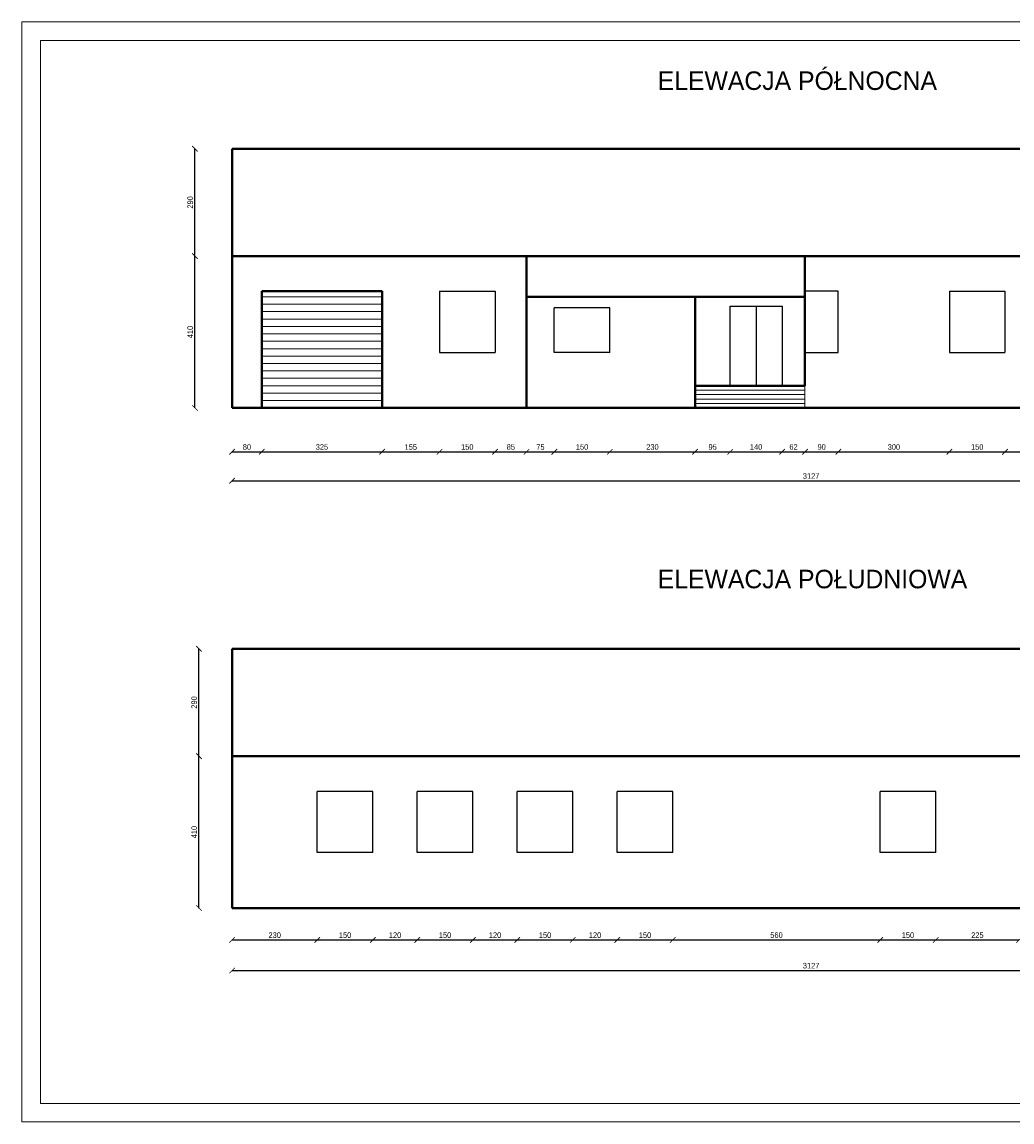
# Model space of a CAD drawing. Header units: millimetres. Extents: x 0 to 152651, y 46550 to 81081.
# Tile 1 of 109: x 91275 to 93948, y 49152 to 52122. Entities that reach past the tile are written whole.
import ezdxf

# ---------------------------------------------------------------- set-up
doc = ezdxf.new("R2010")
doc.units = ezdxf.units.MM
for name, color, linetype, lineweight in [('cienka', 3, 'Continuous', 18), ('gruba', 1, 'Continuous', 40), ('wymiary', 252, 'Continuous', 15), ('średnia', 2, 'Continuous', 25)]:
    doc.layers.add(name, color=color, linetype=linetype, lineweight=lineweight)
doc.styles.get("Standard").update_dxf_attribs({"font": 'GOTHIC.TTF'})
doc.dimstyles.new('secemin', dxfattribs={"dimtxt": 15, "dimasz": 15, "dimexe": 1.25, "dimexo": 0.625, "dimgap": 5, "dimtad": 1, "dimdec": 0, "dimtxsty": 'Standard', "dimblk": 'ARCHTICK', "dimcen": 0, "dimse1": 1, "dimse2": 1, "dimclrt": 256, "dimadec": 0, "dimazin": 0, "dimtfac": 1, "dimtdec": 0, "dimtmove": 0, "dimatfit": 3, "dimfxl": 1, "dimtfillclr": 250, "dimarcsym": 1})

# ---------------------------------------------------------------- blocks, each defined once
blk = doc.blocks.new('_ArchTick')
at = {"color": 0, "linetype": 'ByBlock', "const_width": 0.15}
blk.add_lwpolyline([(-0.5, -0.5), (0.5, 0.5)], dxfattribs=at)
blk = doc.blocks.new('*D708')
at = {"layer": 'Defpoints', "color": 0, "transparency": 16777216}
for p in [(91842, 51079.5), (91922, 51079.5), (91922, 50961.2)]:
    blk.add_point(p, dxfattribs=at)
at = {"layer": 'wymiary', "color": 0, "lineweight": -2, "transparency": 16777216}
blk.add_line((91842, 50961.2), (91922, 50961.2), dxfattribs=at)
at = {"layer": 'wymiary', "color": 0, "lineweight": -2, "transparency": 16777216, "xscale": 15, "yscale": 15, "zscale": 15, "rotation": 180}
blk.add_blockref('_ArchTick', (91842, 50961.2), dxfattribs=at)
at = {"layer": 'wymiary', "color": 0, "lineweight": -2, "transparency": 16777216, "xscale": 15, "yscale": 15, "zscale": 15}
blk.add_blockref('_ArchTick', (91922, 50961.2), dxfattribs=at)
at = {"layer": 'wymiary', "transparency": 16777216, "insert": (91882, 50974.1), "char_height": 15, "attachment_point": 5}
blk.add_mtext('80', dxfattribs=at)
blk = doc.blocks.new('*D709')
at = {"layer": 'Defpoints', "color": 0, "transparency": 16777216}
for p in [(91922, 51079.5), (92247, 51079.5), (92247, 50961.2)]:
    blk.add_point(p, dxfattribs=at)
at = {"layer": 'wymiary', "color": 0, "lineweight": -2, "transparency": 16777216}
blk.add_line((91922, 50961.2), (92247, 50961.2), dxfattribs=at)
at = {"layer": 'wymiary', "color": 0, "lineweight": -2, "transparency": 16777216, "xscale": 15, "yscale": 15, "zscale": 15, "rotation": 180}
blk.add_blockref('_ArchTick', (91922, 50961.2), dxfattribs=at)
at = {"layer": 'wymiary', "color": 0, "lineweight": -2, "transparency": 16777216, "xscale": 15, "yscale": 15, "zscale": 15}
blk.add_blockref('_ArchTick', (92247, 50961.2), dxfattribs=at)
at = {"layer": 'wymiary', "transparency": 16777216, "insert": (92084.5, 50974.1), "char_height": 15, "attachment_point": 5}
blk.add_mtext('325', dxfattribs=at)
blk = doc.blocks.new('*D710')
at = {"layer": 'Defpoints', "color": 0, "transparency": 16777216}
for p in [(92402, 51229.5), (92247, 51079.5), (92402, 50961.2)]:
    blk.add_point(p, dxfattribs=at)
at = {"layer": 'wymiary', "color": 0, "lineweight": -2, "transparency": 16777216}
blk.add_line((92247, 50961.2), (92402, 50961.2), dxfattribs=at)
at = {"layer": 'wymiary', "color": 0, "lineweight": -2, "transparency": 16777216, "xscale": 15, "yscale": 15, "zscale": 15, "rotation": 180}
blk.add_blockref('_ArchTick', (92247, 50961.2), dxfattribs=at)
at = {"layer": 'wymiary', "color": 0, "lineweight": -2, "transparency": 16777216, "xscale": 15, "yscale": 15, "zscale": 15}
blk.add_blockref('_ArchTick', (92402, 50961.2), dxfattribs=at)
at = {"layer": 'wymiary', "transparency": 16777216, "insert": (92324.5, 50973.9), "char_height": 15, "attachment_point": 5}
blk.add_mtext('155', dxfattribs=at)
blk = doc.blocks.new('*D711')
at = {"layer": 'Defpoints', "color": 0, "transparency": 16777216}
for p in [(92402, 51229.5), (92552, 51229.5), (92552, 50961.2)]:
    blk.add_point(p, dxfattribs=at)
at = {"layer": 'wymiary', "color": 0, "lineweight": -2, "transparency": 16777216}
blk.add_line((92402, 50961.2), (92552, 50961.2), dxfattribs=at)
at = {"layer": 'wymiary', "color": 0, "lineweight": -2, "transparency": 16777216, "xscale": 15, "yscale": 15, "zscale": 15, "rotation": 180}
blk.add_blockref('_ArchTick', (92402, 50961.2), dxfattribs=at)
at = {"layer": 'wymiary', "color": 0, "lineweight": -2, "transparency": 16777216, "xscale": 15, "yscale": 15, "zscale": 15}
blk.add_blockref('_ArchTick', (92552, 50961.2), dxfattribs=at)
at = {"layer": 'wymiary', "transparency": 16777216, "insert": (92477, 50974.1), "char_height": 15, "attachment_point": 5}
blk.add_mtext('150', dxfattribs=at)
blk = doc.blocks.new('*D712')
at = {"layer": 'Defpoints', "color": 0, "transparency": 16777216}
for p in [(92552, 51229.5), (92637, 51079.5), (92637, 50961.2)]:
    blk.add_point(p, dxfattribs=at)
at = {"layer": 'wymiary', "color": 0, "lineweight": -2, "transparency": 16777216}
blk.add_line((92552, 50961.2), (92637, 50961.2), dxfattribs=at)
at = {"layer": 'wymiary', "color": 0, "lineweight": -2, "transparency": 16777216, "xscale": 15, "yscale": 15, "zscale": 15, "rotation": 180}
blk.add_blockref('_ArchTick', (92552, 50961.2), dxfattribs=at)
at = {"layer": 'wymiary', "color": 0, "lineweight": -2, "transparency": 16777216, "xscale": 15, "yscale": 15, "zscale": 15}
blk.add_blockref('_ArchTick', (92637, 50961.2), dxfattribs=at)
at = {"layer": 'wymiary', "transparency": 16777216, "insert": (92594.5, 50974.1), "char_height": 15, "attachment_point": 5}
blk.add_mtext('85', dxfattribs=at)
blk = doc.blocks.new('*D713')
at = {"layer": 'Defpoints', "color": 0, "transparency": 16777216}
for p in [(92712, 51229.5), (92637, 51079.5), (92712, 50961.2)]:
    blk.add_point(p, dxfattribs=at)
at = {"layer": 'wymiary', "color": 0, "lineweight": -2, "transparency": 16777216}
blk.add_line((92637, 50961.2), (92712, 50961.2), dxfattribs=at)
at = {"layer": 'wymiary', "color": 0, "lineweight": -2, "transparency": 16777216, "xscale": 15, "yscale": 15, "zscale": 15, "rotation": 180}
blk.add_blockref('_ArchTick', (92637, 50961.2), dxfattribs=at)
at = {"layer": 'wymiary', "color": 0, "lineweight": -2, "transparency": 16777216, "xscale": 15, "yscale": 15, "zscale": 15}
blk.add_blockref('_ArchTick', (92712, 50961.2), dxfattribs=at)
at = {"layer": 'wymiary', "transparency": 16777216, "insert": (92674.5, 50973.9), "char_height": 15, "attachment_point": 5}
blk.add_mtext('75', dxfattribs=at)
blk = doc.blocks.new('*D714')
at = {"layer": 'Defpoints', "color": 0, "transparency": 16777216}
for p in [(92712, 51229.5), (92862, 51229.5), (92862, 50961.2)]:
    blk.add_point(p, dxfattribs=at)
at = {"layer": 'wymiary', "color": 0, "lineweight": -2, "transparency": 16777216}
blk.add_line((92712, 50961.2), (92862, 50961.2), dxfattribs=at)
at = {"layer": 'wymiary', "color": 0, "lineweight": -2, "transparency": 16777216, "xscale": 15, "yscale": 15, "zscale": 15, "rotation": 180}
blk.add_blockref('_ArchTick', (92712, 50961.2), dxfattribs=at)
at = {"layer": 'wymiary', "color": 0, "lineweight": -2, "transparency": 16777216, "xscale": 15, "yscale": 15, "zscale": 15}
blk.add_blockref('_ArchTick', (92862, 50961.2), dxfattribs=at)
at = {"layer": 'wymiary', "transparency": 16777216, "insert": (92787, 50974.1), "char_height": 15, "attachment_point": 5}
blk.add_mtext('150', dxfattribs=at)
blk = doc.blocks.new('*D715')
at = {"layer": 'Defpoints', "color": 0, "transparency": 16777216}
for p in [(92862, 51229.5), (93092, 51139.5), (93092, 50961.2)]:
    blk.add_point(p, dxfattribs=at)
at = {"layer": 'wymiary', "color": 0, "lineweight": -2, "transparency": 16777216}
blk.add_line((92862, 50961.2), (93092, 50961.2), dxfattribs=at)
at = {"layer": 'wymiary', "color": 0, "lineweight": -2, "transparency": 16777216, "xscale": 15, "yscale": 15, "zscale": 15, "rotation": 180}
blk.add_blockref('_ArchTick', (92862, 50961.2), dxfattribs=at)
at = {"layer": 'wymiary', "color": 0, "lineweight": -2, "transparency": 16777216, "xscale": 15, "yscale": 15, "zscale": 15}
blk.add_blockref('_ArchTick', (93092, 50961.2), dxfattribs=at)
at = {"layer": 'wymiary', "transparency": 16777216, "insert": (92977, 50974.1), "char_height": 15, "attachment_point": 5}
blk.add_mtext('230', dxfattribs=at)
blk = doc.blocks.new('*D716')
at = {"layer": 'Defpoints', "color": 0, "transparency": 16777216}
for p in [(93092, 51139.5), (93187, 51139.5), (93187, 50961.2)]:
    blk.add_point(p, dxfattribs=at)
at = {"layer": 'wymiary', "color": 0, "lineweight": -2, "transparency": 16777216}
blk.add_line((93092, 50961.2), (93187, 50961.2), dxfattribs=at)
at = {"layer": 'wymiary', "color": 0, "lineweight": -2, "transparency": 16777216, "xscale": 15, "yscale": 15, "zscale": 15, "rotation": 180}
blk.add_blockref('_ArchTick', (93092, 50961.2), dxfattribs=at)
at = {"layer": 'wymiary', "color": 0, "lineweight": -2, "transparency": 16777216, "xscale": 15, "yscale": 15, "zscale": 15}
blk.add_blockref('_ArchTick', (93187, 50961.2), dxfattribs=at)
at = {"layer": 'wymiary', "transparency": 16777216, "insert": (93139.5, 50974.1), "char_height": 15, "attachment_point": 5}
blk.add_mtext('95', dxfattribs=at)
blk = doc.blocks.new('*D717')
at = {"layer": 'Defpoints', "color": 0, "transparency": 16777216}
for p in [(93187, 51139.5), (93327, 51139.5), (93327, 50961.2)]:
    blk.add_point(p, dxfattribs=at)
at = {"layer": 'wymiary', "color": 0, "lineweight": -2, "transparency": 16777216}
blk.add_line((93187, 50961.2), (93327, 50961.2), dxfattribs=at)
at = {"layer": 'wymiary', "color": 0, "lineweight": -2, "transparency": 16777216, "xscale": 15, "yscale": 15, "zscale": 15, "rotation": 180}
blk.add_blockref('_ArchTick', (93187, 50961.2), dxfattribs=at)
at = {"layer": 'wymiary', "color": 0, "lineweight": -2, "transparency": 16777216, "xscale": 15, "yscale": 15, "zscale": 15}
blk.add_blockref('_ArchTick', (93327, 50961.2), dxfattribs=at)
at = {"layer": 'wymiary', "transparency": 16777216, "insert": (93257, 50974.1), "char_height": 15, "attachment_point": 5}
blk.add_mtext('140', dxfattribs=at)
blk = doc.blocks.new('*D718')
at = {"layer": 'Defpoints', "color": 0, "transparency": 16777216}
for p in [(93327, 51139.5), (93389, 51079.5), (93389, 50961.2)]:
    blk.add_point(p, dxfattribs=at)
at = {"layer": 'wymiary', "color": 0, "lineweight": -2, "transparency": 16777216}
blk.add_line((93327, 50961.2), (93389, 50961.2), dxfattribs=at)
at = {"layer": 'wymiary', "color": 0, "lineweight": -2, "transparency": 16777216, "xscale": 15, "yscale": 15, "zscale": 15, "rotation": 180}
blk.add_blockref('_ArchTick', (93327, 50961.2), dxfattribs=at)
at = {"layer": 'wymiary', "color": 0, "lineweight": -2, "transparency": 16777216, "xscale": 15, "yscale": 15, "zscale": 15}
blk.add_blockref('_ArchTick', (93389, 50961.2), dxfattribs=at)
at = {"layer": 'wymiary', "transparency": 16777216, "insert": (93358, 50974.1), "char_height": 15, "attachment_point": 5}
blk.add_mtext('62', dxfattribs=at)
blk = doc.blocks.new('*D719')
at = {"layer": 'Defpoints', "color": 0, "transparency": 16777216}
for p in [(93479, 51229.5), (93389, 51079.5), (93479, 50961.2)]:
    blk.add_point(p, dxfattribs=at)
at = {"layer": 'wymiary', "color": 0, "lineweight": -2, "transparency": 16777216}
blk.add_line((93389, 50961.2), (93479, 50961.2), dxfattribs=at)
at = {"layer": 'wymiary', "color": 0, "lineweight": -2, "transparency": 16777216, "xscale": 15, "yscale": 15, "zscale": 15, "rotation": 180}
blk.add_blockref('_ArchTick', (93389, 50961.2), dxfattribs=at)
at = {"layer": 'wymiary', "color": 0, "lineweight": -2, "transparency": 16777216, "xscale": 15, "yscale": 15, "zscale": 15}
blk.add_blockref('_ArchTick', (93479, 50961.2), dxfattribs=at)
at = {"layer": 'wymiary', "transparency": 16777216, "insert": (93434, 50974.1), "char_height": 15, "attachment_point": 5}
blk.add_mtext('90', dxfattribs=at)
blk = doc.blocks.new('*D720')
at = {"layer": 'Defpoints', "color": 0, "transparency": 16777216}
for p in [(93479, 51229.5), (93779, 51229.5), (93779, 50961.2)]:
    blk.add_point(p, dxfattribs=at)
at = {"layer": 'wymiary', "color": 0, "lineweight": -2, "transparency": 16777216}
blk.add_line((93479, 50961.2), (93779, 50961.2), dxfattribs=at)
at = {"layer": 'wymiary', "color": 0, "lineweight": -2, "transparency": 16777216, "xscale": 15, "yscale": 15, "zscale": 15, "rotation": 180}
blk.add_blockref('_ArchTick', (93479, 50961.2), dxfattribs=at)
at = {"layer": 'wymiary', "color": 0, "lineweight": -2, "transparency": 16777216, "xscale": 15, "yscale": 15, "zscale": 15}
blk.add_blockref('_ArchTick', (93779, 50961.2), dxfattribs=at)
at = {"layer": 'wymiary', "transparency": 16777216, "insert": (93629, 50974.1), "char_height": 15, "attachment_point": 5}
blk.add_mtext('300', dxfattribs=at)
blk = doc.blocks.new('*D721')
at = {"layer": 'Defpoints', "color": 0, "transparency": 16777216}
for p in [(93779, 51229.5), (93929, 51229.5), (93929, 50961.2)]:
    blk.add_point(p, dxfattribs=at)
at = {"layer": 'wymiary', "color": 0, "lineweight": -2, "transparency": 16777216}
blk.add_line((93779, 50961.2), (93929, 50961.2), dxfattribs=at)
at = {"layer": 'wymiary', "color": 0, "lineweight": -2, "transparency": 16777216, "xscale": 15, "yscale": 15, "zscale": 15, "rotation": 180}
blk.add_blockref('_ArchTick', (93779, 50961.2), dxfattribs=at)
at = {"layer": 'wymiary', "color": 0, "lineweight": -2, "transparency": 16777216, "xscale": 15, "yscale": 15, "zscale": 15}
blk.add_blockref('_ArchTick', (93929, 50961.2), dxfattribs=at)
at = {"layer": 'wymiary', "transparency": 16777216, "insert": (93854, 50974.1), "char_height": 15, "attachment_point": 5}
blk.add_mtext('150', dxfattribs=at)
blk = doc.blocks.new('*D722')
at = {"layer": 'Defpoints', "color": 0, "transparency": 16777216}
for p in [(93929, 51229.5), (94049, 51229.5), (94049, 50961.2)]:
    blk.add_point(p, dxfattribs=at)
at = {"layer": 'wymiary', "color": 0, "lineweight": -2, "transparency": 16777216}
blk.add_line((93929, 50961.2), (94049, 50961.2), dxfattribs=at)
at = {"layer": 'wymiary', "color": 0, "lineweight": -2, "transparency": 16777216, "xscale": 15, "yscale": 15, "zscale": 15, "rotation": 180}
blk.add_blockref('_ArchTick', (93929, 50961.2), dxfattribs=at)
at = {"layer": 'wymiary', "color": 0, "lineweight": -2, "transparency": 16777216, "xscale": 15, "yscale": 15, "zscale": 15}
blk.add_blockref('_ArchTick', (94049, 50961.2), dxfattribs=at)
at = {"layer": 'wymiary', "transparency": 16777216, "insert": (93989, 50974.1), "char_height": 15, "attachment_point": 5}
blk.add_mtext('120', dxfattribs=at)
blk = doc.blocks.new('*D729')
at = {"layer": 'Defpoints', "color": 0, "transparency": 16777216}
for p in [(91741.6, 51489.5), (91842, 51489.5), (91842, 51079.5)]:
    blk.add_point(p, dxfattribs=at)
at = {"layer": 'wymiary', "color": 0, "lineweight": -2, "transparency": 16777216}
blk.add_line((91741.6, 51079.5), (91741.6, 51489.5), dxfattribs=at)
at = {"layer": 'wymiary', "color": 0, "lineweight": -2, "transparency": 16777216, "xscale": 15, "yscale": 15, "zscale": 15}
for p, rotation in [((91741.6, 51489.5), 90), ((91741.6, 51079.5), 270)]:
    blk.add_blockref('_ArchTick', p, dxfattribs=dict(at, rotation=rotation))
at = {"layer": 'wymiary', "transparency": 16777216, "insert": (91728.7, 51284.5), "char_height": 15, "attachment_point": 5, "rotation": 90}
blk.add_mtext('410', dxfattribs=at)
blk = doc.blocks.new('*D730')
at = {"layer": 'Defpoints', "color": 0, "transparency": 16777216}
for p in [(91741.6, 51779.5), (91842, 51779.5), (91842, 51489.5)]:
    blk.add_point(p, dxfattribs=at)
at = {"layer": 'wymiary', "color": 0, "lineweight": -2, "transparency": 16777216}
blk.add_line((91741.6, 51489.5), (91741.6, 51779.5), dxfattribs=at)
at = {"layer": 'wymiary', "color": 0, "lineweight": -2, "transparency": 16777216, "xscale": 15, "yscale": 15, "zscale": 15}
for p, rotation in [((91741.6, 51779.5), 90), ((91741.6, 51489.5), 270)]:
    blk.add_blockref('_ArchTick', p, dxfattribs=dict(at, rotation=rotation))
at = {"layer": 'wymiary', "transparency": 16777216, "insert": (91728.7, 51634.5), "char_height": 15, "attachment_point": 5, "rotation": 90}
blk.add_mtext('290', dxfattribs=at)
blk = doc.blocks.new('*D731')
at = {"layer": 'Defpoints', "color": 0, "transparency": 16777216}
for p in [(92072, 49879.3), (91842, 49729.3), (92072, 49643.2)]:
    blk.add_point(p, dxfattribs=at)
at = {"layer": 'wymiary', "color": 0, "lineweight": -2, "transparency": 16777216}
blk.add_line((91842, 49643.2), (92072, 49643.2), dxfattribs=at)
at = {"layer": 'wymiary', "color": 0, "lineweight": -2, "transparency": 16777216, "xscale": 15, "yscale": 15, "zscale": 15, "rotation": 180}
blk.add_blockref('_ArchTick', (91842, 49643.2), dxfattribs=at)
at = {"layer": 'wymiary', "color": 0, "lineweight": -2, "transparency": 16777216, "xscale": 15, "yscale": 15, "zscale": 15}
blk.add_blockref('_ArchTick', (92072, 49643.2), dxfattribs=at)
at = {"layer": 'wymiary', "transparency": 16777216, "insert": (91957, 49656), "char_height": 15, "attachment_point": 5}
blk.add_mtext('230', dxfattribs=at)
blk = doc.blocks.new('*D732')
at = {"layer": 'Defpoints', "color": 0, "transparency": 16777216}
for p in [(92072, 49879.3), (92222, 49879.3), (92222, 49643.2)]:
    blk.add_point(p, dxfattribs=at)
at = {"layer": 'wymiary', "color": 0, "lineweight": -2, "transparency": 16777216}
blk.add_line((92072, 49643.2), (92222, 49643.2), dxfattribs=at)
at = {"layer": 'wymiary', "color": 0, "lineweight": -2, "transparency": 16777216, "xscale": 15, "yscale": 15, "zscale": 15, "rotation": 180}
blk.add_blockref('_ArchTick', (92072, 49643.2), dxfattribs=at)
at = {"layer": 'wymiary', "color": 0, "lineweight": -2, "transparency": 16777216, "xscale": 15, "yscale": 15, "zscale": 15}
blk.add_blockref('_ArchTick', (92222, 49643.2), dxfattribs=at)
at = {"layer": 'wymiary', "transparency": 16777216, "insert": (92147, 49656), "char_height": 15, "attachment_point": 5}
blk.add_mtext('150', dxfattribs=at)
blk = doc.blocks.new('*D733')
at = {"layer": 'Defpoints', "color": 0, "transparency": 16777216}
for p in [(92222, 49879.3), (92342, 49879.3), (92342, 49643.2)]:
    blk.add_point(p, dxfattribs=at)
at = {"layer": 'wymiary', "color": 0, "lineweight": -2, "transparency": 16777216}
blk.add_line((92222, 49643.2), (92342, 49643.2), dxfattribs=at)
at = {"layer": 'wymiary', "color": 0, "lineweight": -2, "transparency": 16777216, "xscale": 15, "yscale": 15, "zscale": 15, "rotation": 180}
blk.add_blockref('_ArchTick', (92222, 49643.2), dxfattribs=at)
at = {"layer": 'wymiary', "color": 0, "lineweight": -2, "transparency": 16777216, "xscale": 15, "yscale": 15, "zscale": 15}
blk.add_blockref('_ArchTick', (92342, 49643.2), dxfattribs=at)
at = {"layer": 'wymiary', "transparency": 16777216, "insert": (92282, 49656), "char_height": 15, "attachment_point": 5}
blk.add_mtext('120', dxfattribs=at)
blk = doc.blocks.new('*D734')
at = {"layer": 'Defpoints', "color": 0, "transparency": 16777216}
for p in [(92342, 49879.3), (92492, 49879.3), (92492, 49643.2)]:
    blk.add_point(p, dxfattribs=at)
at = {"layer": 'wymiary', "color": 0, "lineweight": -2, "transparency": 16777216}
blk.add_line((92342, 49643.2), (92492, 49643.2), dxfattribs=at)
at = {"layer": 'wymiary', "color": 0, "lineweight": -2, "transparency": 16777216, "xscale": 15, "yscale": 15, "zscale": 15, "rotation": 180}
blk.add_blockref('_ArchTick', (92342, 49643.2), dxfattribs=at)
at = {"layer": 'wymiary', "color": 0, "lineweight": -2, "transparency": 16777216, "xscale": 15, "yscale": 15, "zscale": 15}
blk.add_blockref('_ArchTick', (92492, 49643.2), dxfattribs=at)
at = {"layer": 'wymiary', "transparency": 16777216, "insert": (92417, 49656), "char_height": 15, "attachment_point": 5}
blk.add_mtext('150', dxfattribs=at)
blk = doc.blocks.new('*D735')
at = {"layer": 'Defpoints', "color": 0, "transparency": 16777216}
for p in [(92492, 49879.3), (92612, 49879.3), (92612, 49643.2)]:
    blk.add_point(p, dxfattribs=at)
at = {"layer": 'wymiary', "color": 0, "lineweight": -2, "transparency": 16777216}
blk.add_line((92492, 49643.2), (92612, 49643.2), dxfattribs=at)
at = {"layer": 'wymiary', "color": 0, "lineweight": -2, "transparency": 16777216, "xscale": 15, "yscale": 15, "zscale": 15, "rotation": 180}
blk.add_blockref('_ArchTick', (92492, 49643.2), dxfattribs=at)
at = {"layer": 'wymiary', "color": 0, "lineweight": -2, "transparency": 16777216, "xscale": 15, "yscale": 15, "zscale": 15}
blk.add_blockref('_ArchTick', (92612, 49643.2), dxfattribs=at)
at = {"layer": 'wymiary', "transparency": 16777216, "insert": (92552, 49656), "char_height": 15, "attachment_point": 5}
blk.add_mtext('120', dxfattribs=at)
blk = doc.blocks.new('*D736')
at = {"layer": 'Defpoints', "color": 0, "transparency": 16777216}
for p in [(92612, 49879.3), (92762, 49879.3), (92762, 49643.2)]:
    blk.add_point(p, dxfattribs=at)
at = {"layer": 'wymiary', "color": 0, "lineweight": -2, "transparency": 16777216}
blk.add_line((92612, 49643.2), (92762, 49643.2), dxfattribs=at)
at = {"layer": 'wymiary', "color": 0, "lineweight": -2, "transparency": 16777216, "xscale": 15, "yscale": 15, "zscale": 15, "rotation": 180}
blk.add_blockref('_ArchTick', (92612, 49643.2), dxfattribs=at)
at = {"layer": 'wymiary', "color": 0, "lineweight": -2, "transparency": 16777216, "xscale": 15, "yscale": 15, "zscale": 15}
blk.add_blockref('_ArchTick', (92762, 49643.2), dxfattribs=at)
at = {"layer": 'wymiary', "transparency": 16777216, "insert": (92687, 49656), "char_height": 15, "attachment_point": 5}
blk.add_mtext('150', dxfattribs=at)
blk = doc.blocks.new('*D737')
at = {"layer": 'Defpoints', "color": 0, "transparency": 16777216}
for p in [(92762, 49879.3), (92882, 49879.3), (92882, 49643.2)]:
    blk.add_point(p, dxfattribs=at)
at = {"layer": 'wymiary', "color": 0, "lineweight": -2, "transparency": 16777216}
blk.add_line((92762, 49643.2), (92882, 49643.2), dxfattribs=at)
at = {"layer": 'wymiary', "color": 0, "lineweight": -2, "transparency": 16777216, "xscale": 15, "yscale": 15, "zscale": 15, "rotation": 180}
blk.add_blockref('_ArchTick', (92762, 49643.2), dxfattribs=at)
at = {"layer": 'wymiary', "color": 0, "lineweight": -2, "transparency": 16777216, "xscale": 15, "yscale": 15, "zscale": 15}
blk.add_blockref('_ArchTick', (92882, 49643.2), dxfattribs=at)
at = {"layer": 'wymiary', "transparency": 16777216, "insert": (92822, 49656), "char_height": 15, "attachment_point": 5}
blk.add_mtext('120', dxfattribs=at)
blk = doc.blocks.new('*D738')
at = {"layer": 'Defpoints', "color": 0, "transparency": 16777216}
for p in [(92882, 49879.3), (93032, 49879.3), (93032, 49643.2)]:
    blk.add_point(p, dxfattribs=at)
at = {"layer": 'wymiary', "color": 0, "lineweight": -2, "transparency": 16777216}
blk.add_line((92882, 49643.2), (93032, 49643.2), dxfattribs=at)
at = {"layer": 'wymiary', "color": 0, "lineweight": -2, "transparency": 16777216, "xscale": 15, "yscale": 15, "zscale": 15, "rotation": 180}
blk.add_blockref('_ArchTick', (92882, 49643.2), dxfattribs=at)
at = {"layer": 'wymiary', "color": 0, "lineweight": -2, "transparency": 16777216, "xscale": 15, "yscale": 15, "zscale": 15}
blk.add_blockref('_ArchTick', (93032, 49643.2), dxfattribs=at)
at = {"layer": 'wymiary', "transparency": 16777216, "insert": (92957, 49656), "char_height": 15, "attachment_point": 5}
blk.add_mtext('150', dxfattribs=at)
blk = doc.blocks.new('*D739')
at = {"layer": 'Defpoints', "color": 0, "transparency": 16777216}
for p in [(93032, 49879.3), (93592, 49879.3), (93592, 49643.2)]:
    blk.add_point(p, dxfattribs=at)
at = {"layer": 'wymiary', "color": 0, "lineweight": -2, "transparency": 16777216}
blk.add_line((93032, 49643.2), (93592, 49643.2), dxfattribs=at)
at = {"layer": 'wymiary', "color": 0, "lineweight": -2, "transparency": 16777216, "xscale": 15, "yscale": 15, "zscale": 15, "rotation": 180}
blk.add_blockref('_ArchTick', (93032, 49643.2), dxfattribs=at)
at = {"layer": 'wymiary', "color": 0, "lineweight": -2, "transparency": 16777216, "xscale": 15, "yscale": 15, "zscale": 15}
blk.add_blockref('_ArchTick', (93592, 49643.2), dxfattribs=at)
at = {"layer": 'wymiary', "transparency": 16777216, "insert": (93312, 49656), "char_height": 15, "attachment_point": 5}
blk.add_mtext('560', dxfattribs=at)
blk = doc.blocks.new('*D740')
at = {"layer": 'Defpoints', "color": 0, "transparency": 16777216}
for p in [(93592, 49879.3), (93742, 49879.3), (93742, 49643.2)]:
    blk.add_point(p, dxfattribs=at)
at = {"layer": 'wymiary', "color": 0, "lineweight": -2, "transparency": 16777216}
blk.add_line((93592, 49643.2), (93742, 49643.2), dxfattribs=at)
at = {"layer": 'wymiary', "color": 0, "lineweight": -2, "transparency": 16777216, "xscale": 15, "yscale": 15, "zscale": 15, "rotation": 180}
blk.add_blockref('_ArchTick', (93592, 49643.2), dxfattribs=at)
at = {"layer": 'wymiary', "color": 0, "lineweight": -2, "transparency": 16777216, "xscale": 15, "yscale": 15, "zscale": 15}
blk.add_blockref('_ArchTick', (93742, 49643.2), dxfattribs=at)
at = {"layer": 'wymiary', "transparency": 16777216, "insert": (93667, 49656), "char_height": 15, "attachment_point": 5}
blk.add_mtext('150', dxfattribs=at)
blk = doc.blocks.new('*D741')
at = {"layer": 'Defpoints', "color": 0, "transparency": 16777216}
for p in [(93742, 49879.3), (93967, 49879.3), (93967, 49643.2)]:
    blk.add_point(p, dxfattribs=at)
at = {"layer": 'wymiary', "color": 0, "lineweight": -2, "transparency": 16777216}
blk.add_line((93742, 49643.2), (93967, 49643.2), dxfattribs=at)
at = {"layer": 'wymiary', "color": 0, "lineweight": -2, "transparency": 16777216, "xscale": 15, "yscale": 15, "zscale": 15, "rotation": 180}
blk.add_blockref('_ArchTick', (93742, 49643.2), dxfattribs=at)
at = {"layer": 'wymiary', "color": 0, "lineweight": -2, "transparency": 16777216, "xscale": 15, "yscale": 15, "zscale": 15}
blk.add_blockref('_ArchTick', (93967, 49643.2), dxfattribs=at)
at = {"layer": 'wymiary', "transparency": 16777216, "insert": (93854.5, 49656), "char_height": 15, "attachment_point": 5}
blk.add_mtext('225', dxfattribs=at)
blk = doc.blocks.new('*D746')
at = {"layer": 'Defpoints', "color": 0, "transparency": 16777216}
for p in [(91842, 51079.5), (94969, 51079.5), (94969, 50882.9)]:
    blk.add_point(p, dxfattribs=at)
at = {"layer": 'wymiary', "color": 0, "lineweight": -2, "transparency": 16777216}
blk.add_line((91842, 50882.9), (94969, 50882.9), dxfattribs=at)
at = {"layer": 'wymiary', "color": 0, "lineweight": -2, "transparency": 16777216, "xscale": 15, "yscale": 15, "zscale": 15, "rotation": 180}
blk.add_blockref('_ArchTick', (91842, 50882.9), dxfattribs=at)
at = {"layer": 'wymiary', "color": 0, "lineweight": -2, "transparency": 16777216, "xscale": 15, "yscale": 15, "zscale": 15}
blk.add_blockref('_ArchTick', (94969, 50882.9), dxfattribs=at)
at = {"layer": 'wymiary', "transparency": 16777216, "insert": (93405.5, 50895.7), "char_height": 15, "attachment_point": 5}
blk.add_mtext('3127', dxfattribs=at)
blk = doc.blocks.new('*D747')
at = {"layer": 'Defpoints', "color": 0, "transparency": 16777216}
for p in [(91842, 49729.3), (94969, 49729.3), (94969, 49560.7)]:
    blk.add_point(p, dxfattribs=at)
at = {"layer": 'wymiary', "color": 0, "lineweight": -2, "transparency": 16777216}
blk.add_line((91842, 49560.7), (94969, 49560.7), dxfattribs=at)
at = {"layer": 'wymiary', "color": 0, "lineweight": -2, "transparency": 16777216, "xscale": 15, "yscale": 15, "zscale": 15, "rotation": 180}
blk.add_blockref('_ArchTick', (91842, 49560.7), dxfattribs=at)
at = {"layer": 'wymiary', "color": 0, "lineweight": -2, "transparency": 16777216, "xscale": 15, "yscale": 15, "zscale": 15}
blk.add_blockref('_ArchTick', (94969, 49560.7), dxfattribs=at)
at = {"layer": 'wymiary', "transparency": 16777216, "insert": (93405.5, 49573.6), "char_height": 15, "attachment_point": 5}
blk.add_mtext('3127', dxfattribs=at)
blk = doc.blocks.new('*D748')
at = {"layer": 'Defpoints', "color": 0, "transparency": 16777216}
for p in [(91752.5, 50139.3), (91842, 50139.3), (91842, 49729.3)]:
    blk.add_point(p, dxfattribs=at)
at = {"layer": 'wymiary', "color": 0, "lineweight": -2, "transparency": 16777216}
blk.add_line((91752.5, 49729.3), (91752.5, 50139.3), dxfattribs=at)
at = {"layer": 'wymiary', "color": 0, "lineweight": -2, "transparency": 16777216, "xscale": 15, "yscale": 15, "zscale": 15}
for p, rotation in [((91752.5, 50139.3), 90), ((91752.5, 49729.3), 270)]:
    blk.add_blockref('_ArchTick', p, dxfattribs=dict(at, rotation=rotation))
at = {"layer": 'wymiary', "transparency": 16777216, "insert": (91739.6, 49934.3), "char_height": 15, "attachment_point": 5, "rotation": 90}
blk.add_mtext('410', dxfattribs=at)
blk = doc.blocks.new('*D749')
at = {"layer": 'Defpoints', "color": 0, "transparency": 16777216}
for p in [(91752.5, 50429.3), (91842, 50429.3), (91842, 50139.3)]:
    blk.add_point(p, dxfattribs=at)
at = {"layer": 'wymiary', "color": 0, "lineweight": -2, "transparency": 16777216}
blk.add_line((91752.5, 50139.3), (91752.5, 50429.3), dxfattribs=at)
at = {"layer": 'wymiary', "color": 0, "lineweight": -2, "transparency": 16777216, "xscale": 15, "yscale": 15, "zscale": 15}
for p, rotation in [((91752.5, 50429.3), 90), ((91752.5, 50139.3), 270)]:
    blk.add_blockref('_ArchTick', p, dxfattribs=dict(at, rotation=rotation))
at = {"layer": 'wymiary', "transparency": 16777216, "insert": (91739.6, 50284.3), "char_height": 15, "attachment_point": 5, "rotation": 90}
blk.add_mtext('290', dxfattribs=at)

msp = doc.modelspace()

# ---------------------------------------------------------------- linework, layer by layer
at = {"layer": 'cienka'}
for p, q in [((91274.54, 49151.591), (91274.54, 52121.591)), ((91274.54, 52121.591), (95474.54, 52121.591)), ((91324.54, 49201.591), (91324.54, 52071.591)), ((91324.54, 52071.591), (95424.54, 52071.591)), ((91921.985, 51379.527), (92246.985, 51379.527)), ((91921.985, 51359.527), (92246.985, 51359.527)), ((91921.985, 51339.527), (92246.985, 51339.527)), ((91921.985, 51319.527), (92246.985, 51319.527)), ((91921.985, 51299.527), (92246.985, 51299.527)), ((91921.985, 51279.527), (92246.985, 51279.527)), ((91921.985, 51259.527), (92246.985, 51259.527)), ((91921.985, 51239.527), (92246.985, 51239.527)), ((91921.985, 51219.527), (92246.985, 51219.527)), ((91921.985, 51199.527), (92246.985, 51199.527)), ((91921.985, 51179.527), (92246.985, 51179.527)), ((91921.985, 51159.527), (92246.985, 51159.527)), ((91921.985, 51139.527), (92246.985, 51139.527)), ((91921.985, 51119.527), (92246.985, 51119.527)), ((93091.985, 51127.527), (93388.985, 51127.527)), ((93091.985, 51115.527), (93388.985, 51115.527)), ((93388.985, 51139.527), (93388.985, 51079.527)), ((91921.985, 51099.527), (92246.985, 51099.527)), ((93091.985, 51103.527), (93388.985, 51103.527)), ((93091.985, 51091.527), (93388.985, 51091.527)), ((91921.985, 51079.527), (92246.985, 51079.527)), ((93091.985, 51079.527), (93388.985, 51079.527)), ((95424.54, 49201.591), (91324.54, 49201.591)), ((91274.54, 49151.591), (95474.54, 49151.591)), ((95474.54, 49151.591), (91274.54, 49151.591))]:
    msp.add_line(p, q, dxfattribs=at)
at = {"layer": 'gruba'}
for p, q in [((91841.985, 51779.527), (94968.985, 51779.527)), ((91841.985, 51489.527), (91841.985, 51779.527)), ((91841.985, 51489.527), (91841.985, 51079.527)), ((91841.985, 51489.527), (94968.985, 51489.527)), ((92636.985, 51429.527), (92636.985, 51489.527)), ((93388.985, 51429.527), (93388.985, 51489.527)), ((92636.985, 51429.527), (92636.985, 51079.527)), ((93388.985, 51429.527), (93388.985, 51139.527)), ((91921.985, 51079.527), (91921.985, 51394.527)), ((92246.985, 51394.527), (91921.985, 51394.527)), ((92246.985, 51394.527), (92246.985, 51079.527)), ((92636.985, 51379.527), (93388.985, 51379.527)), ((93091.985, 51079.527), (93091.985, 51379.527)), ((93091.985, 51139.527), (93388.985, 51139.527)), ((91841.985, 51079.527), (94968.985, 51079.527)), ((94968.985, 50429.261), (91841.985, 50429.261)), ((91841.985, 50429.261), (91841.985, 50139.261)), ((91841.985, 50139.261), (91841.985, 49729.261)), ((94968.985, 50139.261), (91841.985, 50139.261)), ((94968.985, 49729.261), (91841.985, 49729.261))]:
    msp.add_line(p, q, dxfattribs=at)
at = {"layer": 'średnia'}
for p, q in [((92401.985, 51394.527), (92401.985, 51229.527)), ((92401.985, 51394.527), (92551.985, 51394.527)), ((92551.985, 51394.527), (92551.985, 51229.527)), ((93478.985, 51394.527), (93388.985, 51394.527)), ((93388.985, 51394.527), (93388.985, 51229.527)), ((93478.985, 51229.527), (93478.985, 51394.527)), ((93778.985, 51394.527), (93778.985, 51229.527)), ((93778.985, 51394.527), (93928.985, 51394.527)), ((93928.985, 51394.527), (93928.985, 51229.527)), ((93186.985, 51139.527), (93186.985, 51354.527)), ((93186.985, 51354.527), (93326.985, 51354.527)), ((93256.985, 51354.527), (93256.985, 51139.527)), ((93326.985, 51354.527), (93326.985, 51139.527)), ((93388.985, 51354.527), (93388.985, 51189.527)), ((92861.985, 51349.527), (92711.985, 51349.527)), ((92711.985, 51229.527), (92711.985, 51349.527)), ((92861.985, 51229.527), (92861.985, 51349.527)), ((92401.985, 51229.527), (92551.985, 51229.527)), ((92861.985, 51229.527), (92711.985, 51229.527)), ((93388.985, 51229.527), (93478.985, 51229.527)), ((93778.985, 51229.527), (93928.985, 51229.527)), ((92071.985, 49879.261), (92071.985, 50044.261)), ((92221.985, 50044.261), (92071.985, 50044.261)), ((92221.985, 49879.261), (92221.985, 50044.261)), ((92341.985, 49879.261), (92341.985, 50044.261)), ((92491.985, 50044.261), (92341.985, 50044.261)), ((92491.985, 49879.261), (92491.985, 50044.261)), ((92611.985, 49879.261), (92611.985, 50044.261)), ((92761.985, 50044.261), (92611.985, 50044.261)), ((92761.985, 49879.261), (92761.985, 50044.261)), ((92881.985, 49879.261), (92881.985, 50044.261)), ((93031.985, 50044.261), (92881.985, 50044.261)), ((93031.985, 49879.261), (93031.985, 50044.261)), ((93591.985, 49879.261), (93591.985, 50044.261)), ((93741.985, 50044.261), (93591.985, 50044.261)), ((93741.985, 49879.261), (93741.985, 50044.261)), ((92221.985, 49879.261), (92071.985, 49879.261)), ((92491.985, 49879.261), (92341.985, 49879.261)), ((92761.985, 49879.261), (92611.985, 49879.261)), ((93031.985, 49879.261), (92881.985, 49879.261)), ((93741.985, 49879.261), (93591.985, 49879.261))]:
    msp.add_line(p, q, dxfattribs=at)

# ---------------------------------------------------------------- texts
at = {"layer": 'wymiary', "char_height": 50, "attachment_point": 1}
for s, insert in [('ELEWACJA PÓŁNOCNA', (92991.249, 51988.16)), ('ELEWACJA POŁUDNIOWA', (92991.249, 50642.649))]:
    msp.add_mtext_dynamic_manual_height_columns(s, width=34927.93878, gutter_width=250, heights=[0], dxfattribs=dict(at, insert=insert))

# ---------------------------------------------------------------- dimensions: what is measured, and where the dimension line sits
at = {"layer": 'wymiary'}
for base, p1, p2, picture, middle in [((91741.596, 51779.527), (91841.985, 51489.527), (91841.985, 51779.527), '*D730', (91728.719, 51634.527)), ((91752.47, 50429.261), (91841.985, 50139.261), (91841.985, 50429.261), '*D749', (91739.593, 50284.261))]:
    dim = msp.add_linear_dim(base=base, p1=p1, p2=p2, angle=90, dimstyle='secemin', override={"dimtmove": 1}, dxfattribs=at)
    dim.commit()
    dim.dimension.update_dxf_attribs({"geometry": picture, "text_midpoint": middle})
for base, p1, p2, picture, middle in [((91741.596, 51489.527), (91841.985, 51079.527), (91841.985, 51489.527), '*D729', (91728.719, 51284.527)), ((91752.47, 50139.261), (91841.985, 49729.261), (91841.985, 50139.261), '*D748', (91739.593, 49934.261))]:
    dim = msp.add_linear_dim(base=base, p1=p1, p2=p2, angle=90, dimstyle='secemin', dxfattribs=at)
    dim.commit()
    dim.dimension.update_dxf_attribs({"geometry": picture, "text_midpoint": middle})
for base, p1, p2, picture, middle in [((92401.985, 50961.19), (92246.985, 51079.527), (92401.985, 51229.527), '*D710', (92324.485, 50973.879)), ((92551.985, 50961.19), (92401.985, 51229.527), (92551.985, 51229.527), '*D711', (92476.985, 50974.068)), ((92636.985, 50961.19), (92551.985, 51229.527), (92636.985, 51079.527), '*D712', (92594.485, 50974.068)), ((92711.985, 50961.19), (92636.985, 51079.527), (92711.985, 51229.527), '*D713', (92674.485, 50973.879)), ((92861.985, 50961.19), (92711.985, 51229.527), (92861.985, 51229.527), '*D714', (92786.985, 50974.068)), ((93091.985, 50961.19), (92861.985, 51229.527), (93091.985, 51139.527), '*D715', (92976.985, 50974.068)), ((93478.985, 50961.19), (93388.985, 51079.527), (93478.985, 51229.527), '*D719', (93433.985, 50974.068)), ((93778.985, 50961.19), (93478.985, 51229.527), (93778.985, 51229.527), '*D720', (93628.985, 50974.068)), ((93928.985, 50961.19), (93778.985, 51229.527), (93928.985, 51229.527), '*D721', (93853.985, 50974.068)), ((94048.985, 50961.19), (93928.985, 51229.527), (94048.985, 51229.527), '*D722', (93988.985, 50974.068)), ((93186.985, 50961.19), (93091.985, 51139.527), (93186.985, 51139.527), '*D716', (93139.485, 50974.068)), ((93326.985, 50961.19), (93186.985, 51139.527), (93326.985, 51139.527), '*D717', (93256.985, 50974.068)), ((93388.985, 50961.19), (93326.985, 51139.527), (93388.985, 51079.527), '*D718', (93357.985, 50974.068)), ((92246.985, 50961.19), (91921.985, 51079.527), (92246.985, 51079.527), '*D709', (92084.485, 50974.068)), ((92221.985, 49643.167), (92071.985, 49879.261), (92221.985, 49879.261), '*D732', (92146.985, 49656.044)), ((92341.985, 49643.167), (92221.985, 49879.261), (92341.985, 49879.261), '*D733', (92281.985, 49656.044)), ((92491.985, 49643.167), (92341.985, 49879.261), (92491.985, 49879.261), '*D734', (92416.985, 49656.044)), ((92611.985, 49643.167), (92491.985, 49879.261), (92611.985, 49879.261), '*D735', (92551.985, 49656.044)), ((92761.985, 49643.167), (92611.985, 49879.261), (92761.985, 49879.261), '*D736', (92686.985, 49656.044)), ((92881.985, 49643.167), (92761.985, 49879.261), (92881.985, 49879.261), '*D737', (92821.985, 49656.044)), ((93031.985, 49643.167), (92881.985, 49879.261), (93031.985, 49879.261), '*D738', (92956.985, 49656.044)), ((93591.985, 49643.167), (93031.985, 49879.261), (93591.985, 49879.261), '*D739', (93311.985, 49656.044)), ((93741.985, 49643.167), (93591.985, 49879.261), (93741.985, 49879.261), '*D740', (93666.985, 49656.044)), ((93966.985, 49643.167), (93741.985, 49879.261), (93966.985, 49879.261), '*D741', (93854.485, 49656.044))]:
    dim = msp.add_linear_dim(base=base, p1=p1, p2=p2, dimstyle='secemin', override={"dimtmove": 1}, dxfattribs=at)
    dim.commit()
    dim.dimension.update_dxf_attribs({"geometry": picture, "text_midpoint": middle})
for base, p1, p2, picture, middle in [((91921.985, 50961.19), (91841.985, 51079.527), (91921.985, 51079.527), '*D708', (91881.985, 50974.068)), ((94968.985, 50882.856), (91841.985, 51079.527), (94968.985, 51079.527), '*D746', (93405.485, 50895.734)), ((92071.985, 49643.167), (91841.985, 49729.261), (92071.985, 49879.261), '*D731', (91956.985, 49656.044)), ((94968.985, 49560.675), (91841.985, 49729.261), (94968.985, 49729.261), '*D747', (93405.485, 49573.552))]:
    dim = msp.add_linear_dim(base=base, p1=p1, p2=p2, dimstyle='secemin', dxfattribs=at)
    dim.commit()
    dim.dimension.update_dxf_attribs({"geometry": picture, "text_midpoint": middle})

doc.saveas('drawing.dxf')
